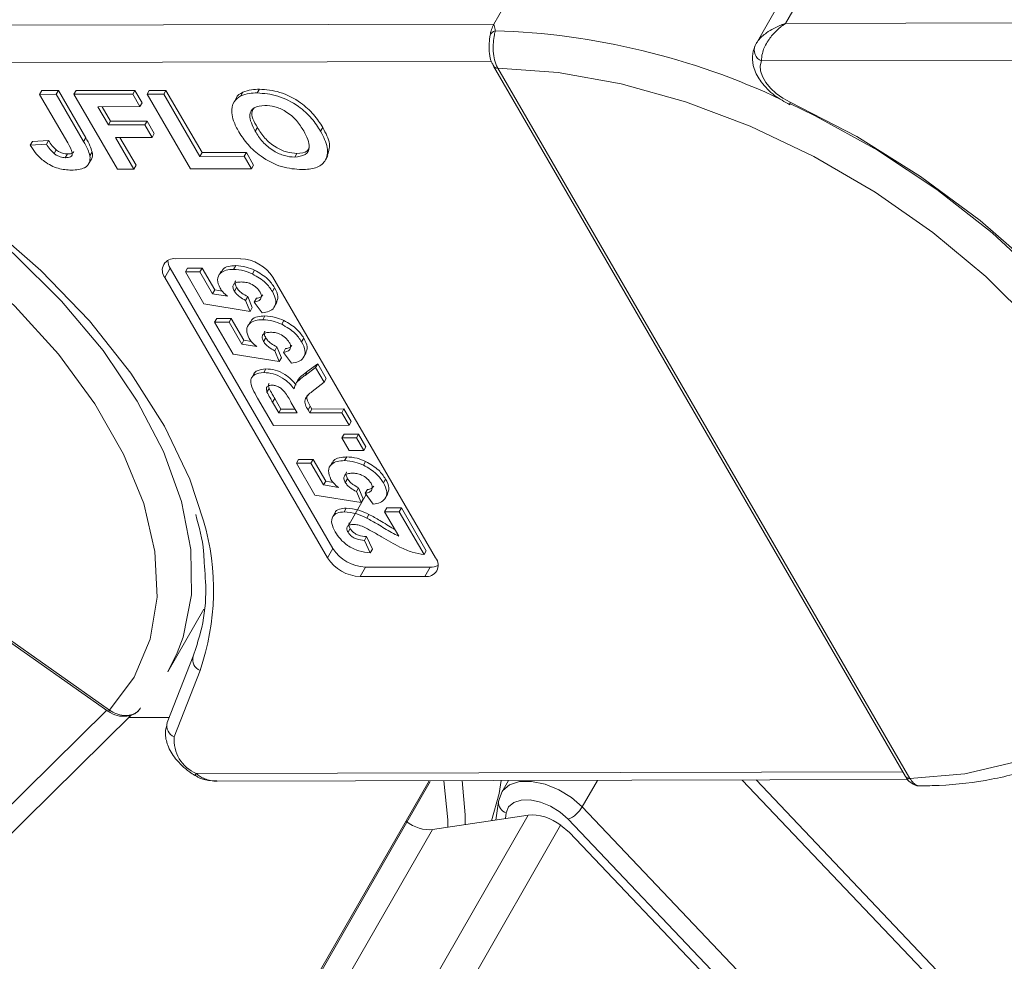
# Model space of a CAD drawing. Header units: millimetres. Extents: x 2623 to 3546, y -313 to 339.
# Tile 37 of 49: x 3160 to 3190, y 229 to 258. Entities that reach past the tile are written whole.
import ezdxf

# ---------------------------------------------------------------- set-up
doc = ezdxf.new("R2010")
doc.units = ezdxf.units.MM

msp = doc.modelspace()

# ---------------------------------------------------------------- linework, layer by layer
at = {"color": 7, "linetype": 'Continuous', "lineweight": 15}
for p, q in [((3174.745, 257.403), (3175.721, 259.102)), ((3183.563, 257.423), (3184.539, 259.122)), ((3183.807, 258.789), (3182.672, 256.812)), ((3204.791, 257.47), (3183.563, 257.423)), ((3174.745, 257.403), (3153.517, 257.356)), ((3152.789, 256.223), (3174.674, 256.271)), ((3182.835, 256.29), (3204.72, 256.338)), ((3174.735, 256.13), (3187.191, 234.663)), ((3174.863, 256.072), (3174.862, 256.075)), ((3187.319, 234.606), (3174.863, 256.072)), ((3161.014, 255.279), (3161.079, 255.393)), ((3161.079, 255.393), (3161.581, 255.394)), ((3161.516, 255.281), (3161.581, 255.394)), ((3161.581, 255.394), (3162.408, 253.969)), ((3162.052, 255.282), (3162.117, 255.395)), ((3162.117, 255.395), (3163.892, 255.399)), ((3163.827, 255.286), (3163.892, 255.399)), ((3163.892, 255.399), (3164.111, 255.022)), ((3164.263, 255.287), (3164.328, 255.4)), ((3164.328, 255.4), (3164.83, 255.401)), ((3164.765, 255.288), (3164.83, 255.401)), ((3164.83, 255.401), (3165.923, 253.518)), ((3167.592, 255.323), (3167.657, 255.436)), ((3161.014, 255.279), (3161.516, 255.281)), ((3161.862, 253.817), (3161.014, 255.279)), ((3161.516, 255.281), (3162.343, 253.856)), ((3162.052, 255.282), (3163.827, 255.286)), ((3163.363, 253.022), (3162.052, 255.282)), ((3163.827, 255.286), (3164.046, 254.909)), ((3164.263, 255.287), (3164.765, 255.288)), ((3165.574, 253.027), (3164.263, 255.287)), ((3164.765, 255.288), (3165.858, 253.404)), ((3166.963, 255.177), (3166.882, 255.036)), ((3167.093, 255.233), (3167.158, 255.346)), ((3164.046, 254.909), (3162.773, 254.906)), ((3162.773, 254.906), (3163.092, 254.356)), ((3162.904, 254.907), (3163.157, 254.469)), ((3164.046, 254.909), (3164.111, 255.022)), ((3163.092, 254.356), (3163.157, 254.469)), ((3163.092, 254.356), (3164.198, 254.358)), ((3163.157, 254.469), (3164.263, 254.471)), ((3164.198, 254.358), (3164.263, 254.471)), ((3164.198, 254.358), (3164.416, 253.981)), ((3164.263, 254.471), (3164.481, 254.095)), ((3167.53, 254.164), (3167.595, 254.277)), ((3169.509, 254.164), (3169.574, 254.277)), ((3138.437, 253.992), (3163.08, 236.636)), ((3163.127, 236.667), (3138.485, 254.023)), ((3162.343, 253.856), (3162.408, 253.969)), ((3164.416, 253.981), (3163.311, 253.979)), ((3163.311, 253.979), (3163.866, 253.023)), ((3163.442, 253.979), (3163.931, 253.136)), ((3164.416, 253.981), (3164.481, 254.095)), ((3160.732, 253.741), (3160.797, 253.855)), ((3160.732, 253.741), (3161.218, 253.771)), ((3160.797, 253.855), (3161.283, 253.885)), ((3161.218, 253.771), (3161.283, 253.885)), ((3161.449, 253.49), (3161.514, 253.604)), ((3161.79, 253.366), (3161.855, 253.48)), ((3162.496, 253.176), (3162.578, 253.317)), ((3162.535, 253.426), (3162.6, 253.539)), ((3165.858, 253.404), (3165.923, 253.518)), ((3165.858, 253.404), (3167.198, 253.407)), ((3165.923, 253.518), (3167.263, 253.521)), ((3167.198, 253.407), (3167.263, 253.521)), ((3167.198, 253.407), (3167.416, 253.031)), ((3167.263, 253.521), (3167.481, 253.144)), ((3168.725, 253.382), (3168.79, 253.495)), ((3169.646, 253.279), (3169.727, 253.42)), ((3163.866, 253.023), (3163.363, 253.022)), ((3163.866, 253.023), (3163.931, 253.136)), ((3167.416, 253.031), (3165.574, 253.027)), ((3167.416, 253.031), (3167.481, 253.144)), ((3164.964, 250.027), (3164.801, 249.744)), ((3169.881, 241.552), (3164.964, 250.027)), ((3165.126, 250.31), (3167.086, 250.314)), ((3165.42, 249.911), (3165.485, 250.024)), ((3165.485, 250.024), (3165.925, 250.025)), ((3165.859, 249.912), (3165.925, 250.025)), ((3165.925, 250.025), (3166.307, 249.367)), ((3166.879, 249.991), (3166.944, 250.104)), ((3169.719, 241.269), (3164.801, 249.744)), ((3165.42, 249.911), (3165.859, 249.912)), ((3165.979, 248.948), (3165.42, 249.911)), ((3165.859, 249.912), (3166.241, 249.254)), ((3166.503, 249.935), (3166.421, 249.794)), ((3167.449, 249.851), (3167.514, 249.965)), ((3168.067, 249.751), (3172.984, 241.276)), ((3166.901, 249.331), (3166.966, 249.444)), ((3168.051, 249.321), (3168.116, 249.434)), ((3166.241, 249.254), (3166.307, 249.367)), ((3166.241, 249.254), (3166.695, 249.177)), ((3166.307, 249.367), (3166.536, 249.328)), ((3167.238, 249.054), (3167.303, 249.168)), ((3167.303, 249.168), (3167.441, 248.836)), ((3167.376, 248.722), (3165.979, 248.948)), ((3167.238, 249.054), (3167.376, 248.722)), ((3167.376, 248.722), (3167.441, 248.836)), ((3167.503, 249.002), (3167.568, 249.115)), ((3167.744, 248.672), (3167.503, 249.002)), ((3168.107, 248.849), (3168.188, 248.99)), ((3167.761, 248.469), (3167.826, 248.583)), ((3166.302, 248.39), (3166.368, 248.503)), ((3166.302, 248.39), (3166.742, 248.391)), ((3166.861, 247.427), (3166.302, 248.39)), ((3166.368, 248.503), (3166.807, 248.504)), ((3166.742, 248.391), (3166.807, 248.504)), ((3166.742, 248.391), (3167.124, 247.733)), ((3166.807, 248.504), (3167.189, 247.846)), ((3167.385, 248.414), (3167.304, 248.273)), ((3168.332, 248.33), (3168.397, 248.443)), ((3167.124, 247.733), (3167.189, 247.846)), ((3167.124, 247.733), (3167.577, 247.656)), ((3167.189, 247.846), (3167.419, 247.807)), ((3167.784, 247.81), (3167.849, 247.923)), ((3168.12, 247.533), (3168.185, 247.647)), ((3168.185, 247.647), (3168.324, 247.314)), ((3168.934, 247.8), (3168.999, 247.913)), ((3168.259, 247.201), (3166.861, 247.427)), ((3168.12, 247.533), (3168.259, 247.201)), ((3168.385, 247.481), (3168.451, 247.594)), ((3168.626, 247.151), (3168.385, 247.481)), ((3168.99, 247.328), (3169.071, 247.469)), ((3168.259, 247.201), (3168.324, 247.314)), ((3169.105, 246.899), (3169.419, 247.139)), ((3169.354, 247.026), (3169.419, 247.139)), ((3169.419, 247.139), (3169.677, 246.695)), ((3167.497, 246.844), (3167.415, 246.703)), ((3167.789, 246.87), (3167.854, 246.983)), ((3169.04, 246.785), (3169.354, 247.026)), ((3169.04, 246.785), (3169.105, 246.899)), ((3169.354, 247.026), (3169.612, 246.581)), ((3168.832, 246.661), (3168.75, 246.52)), ((3169.612, 246.581), (3169.256, 246.299)), ((3169.612, 246.581), (3169.677, 246.695)), ((3167.887, 246.278), (3167.952, 246.391)), ((3168.083, 245.271), (3167.601, 246.101)), ((3168.055, 245.976), (3168.12, 246.089)), ((3168.055, 245.976), (3168.243, 245.653)), ((3168.12, 246.089), (3168.308, 245.766)), ((3168.8, 245.654), (3168.622, 245.96)), ((3169.131, 245.74), (3169.197, 245.853)), ((3169.197, 245.853), (3169.246, 245.768)), ((3168.243, 245.653), (3168.308, 245.766)), ((3168.243, 245.653), (3168.8, 245.654)), ((3168.308, 245.766), (3168.734, 245.767)), ((3169.131, 245.74), (3169.181, 245.655)), ((3169.181, 245.655), (3169.246, 245.768)), ((3169.181, 245.655), (3170.148, 245.657)), ((3169.246, 245.768), (3170.213, 245.77)), ((3170.148, 245.657), (3170.213, 245.77)), ((3170.148, 245.657), (3170.369, 245.277)), ((3170.213, 245.77), (3170.434, 245.39)), ((3170.369, 245.277), (3168.083, 245.271)), ((3170.369, 245.277), (3170.434, 245.39)), ((3170.15, 244.895), (3170.215, 245.009)), ((3170.215, 245.009), (3170.654, 245.01)), ((3170.589, 244.896), (3170.654, 245.01)), ((3170.654, 245.01), (3170.875, 244.629)), ((3170.15, 244.895), (3170.589, 244.896)), ((3170.37, 244.515), (3170.15, 244.895)), ((3170.589, 244.896), (3170.81, 244.516)), ((3170.81, 244.516), (3170.37, 244.515)), ((3170.81, 244.516), (3170.875, 244.629)), ((3168.774, 244.131), (3168.839, 244.244)), ((3168.774, 244.131), (3169.214, 244.132)), ((3169.333, 243.167), (3168.774, 244.131)), ((3168.839, 244.244), (3169.279, 244.245)), ((3169.214, 244.132), (3169.279, 244.245)), ((3169.214, 244.132), (3169.596, 243.473)), ((3169.279, 244.245), (3169.661, 243.587)), ((3169.857, 244.155), (3169.776, 244.013)), ((3170.233, 244.21), (3170.298, 244.323)), ((3170.803, 244.071), (3170.868, 244.184)), ((3169.596, 243.473), (3169.661, 243.587)), ((3169.596, 243.473), (3170.049, 243.397)), ((3169.661, 243.587), (3169.89, 243.548)), ((3170.255, 243.55), (3170.32, 243.664)), ((3171.405, 243.541), (3171.47, 243.654)), ((3170.885, 243.183), (3170.338, 242.232)), ((3170.592, 243.274), (3170.657, 243.387)), ((3170.592, 243.274), (3170.73, 242.942)), ((3170.657, 243.387), (3170.795, 243.055)), ((3170.857, 243.221), (3170.922, 243.335)), ((3171.098, 242.892), (3170.857, 243.221)), ((3171.461, 243.068), (3171.542, 243.21)), ((3170.73, 242.942), (3169.333, 243.167)), ((3170.73, 242.942), (3170.795, 243.055)), ((3169.95, 242.639), (3169.869, 242.497)), ((3170.22, 242.662), (3170.285, 242.775)), ((3170.904, 242.471), (3170.969, 242.584)), ((3171.444, 242.664), (3171.509, 242.778)), ((3171.444, 242.664), (3171.884, 242.665)), ((3171.871, 241.929), (3171.444, 242.664)), ((3171.509, 242.778), (3171.949, 242.778)), ((3171.884, 242.665), (3171.949, 242.778)), ((3171.884, 242.665), (3172.634, 241.372)), ((3171.949, 242.778), (3172.699, 241.485)), ((3170.336, 242.046), (3170.401, 242.159)), ((3170.831, 241.8), (3170.896, 241.913)), ((3170.831, 241.8), (3171.008, 241.419)), ((3170.896, 241.913), (3171.073, 241.533)), ((3169.881, 241.552), (3169.719, 241.269)), ((3171.008, 241.419), (3171.073, 241.533)), ((3172.634, 241.372), (3172.699, 241.485)), ((3170.862, 240.988), (3170.7, 240.705)), ((3172.822, 240.993), (3170.862, 240.988)), ((3172.822, 240.993), (3172.659, 240.709)), ((3172.659, 240.709), (3170.7, 240.705)), ((3164.887, 237.824), (3165.977, 239.722)), ((3165.653, 238.295), (3164.874, 236.292)), ((3164.887, 237.824), (3165.172, 238.397)), ((3165.084, 235.864), (3165.863, 237.866)), ((3163.041, 236.664), (3152.061, 225.824)), ((3163.087, 236.648), (3163.09, 236.646)), ((3163.131, 236.665), (3163.127, 236.667)), ((3153.262, 226.13), (3163.795, 236.53)), ((3164.935, 236.449), (3163.711, 236.446)), ((3187.111, 234.801), (3165.748, 234.754)), ((3166.384, 234.521), (3187.267, 234.567)), ((3177.88, 234.546), (3177.417, 233.741)), ((3188.124, 228.381), (3182.256, 234.556)), ((3188.552, 228.369), (3182.671, 234.557)), ((3187.321, 234.603), (3187.319, 234.606)), ((3156.991, 207.044), (3172.786, 234.535)), ((3157.004, 206.98), (3172.819, 234.507)), ((3175.185, 234.54), (3174.985, 234.191)), ((3174.917, 233.995), (3174.993, 234.205)), ((3174.885, 233.904), (3174.802, 233.345)), ((3177.417, 233.741), (3193.3, 217.027)), ((3159.793, 205.662), (3175.782, 233.492)), ((3172.887, 233.058), (3175.782, 233.492)), ((3175.118, 233.562), (3175.092, 233.388)), ((3192.876, 216.657), (3176.993, 233.371)), ((3172.887, 233.058), (3157.184, 205.726)), ((3176.764, 233.187), (3160.683, 205.197)), ((3177.028, 232.973), (3176.764, 233.187)), ((3177.028, 232.973), (3185.205, 224.368))]:
    msp.add_line(p, q, dxfattribs=at)
at = {"color": 7, "linetype": 'Continuous', "lineweight": 15, "flags": 128}
for points in [[(3165.172, 238.397), (3165.35, 238.878), (3165.603, 240.15), (3165.589, 241.524), (3165.307, 242.978), (3164.763, 244.482), (3163.966, 246.011), (3162.932, 247.536), (3161.679, 249.029), (3160.23, 250.463), (3158.613, 251.811), (3156.855, 253.049), (3154.991, 254.153), (3153.053, 255.104), (3151.079, 255.885), (3149.103, 256.48), (3147.161, 256.879), (3145.291, 257.074), (3143.526, 257.063), (3141.898, 256.845), (3140.437, 256.424), (3139.171, 255.808), (3138.121, 255.008)], [(3174.616, 256.952), (3174.616, 256.961), (3174.63, 257.066)], [(3183.699, 255.047), (3183.481, 255.166), (3183.281, 255.308), (3183.107, 255.469), (3182.967, 255.64), (3182.866, 255.816), (3182.809, 255.987), (3182.799, 256.147), (3182.835, 256.29)], [(3174.863, 256.072), (3176.684, 255.941), (3178.589, 255.6), (3180.538, 255.054), (3182.494, 254.316), (3184.417, 253.399), (3186.27, 252.321), (3188.015, 251.105), (3189.618, 249.774), (3191.047, 248.355), (3192.273, 246.875), (3193.273, 245.366), (3194.026, 243.856), (3194.517, 242.375), (3194.736, 240.953), (3194.68, 239.618), (3194.349, 238.397), (3193.75, 237.315), (3192.894, 236.391), (3191.8, 235.646), (3190.488, 235.093), (3188.984, 234.744), (3187.319, 234.606)], [(3138.485, 254.023), (3139.538, 254.801), (3140.813, 255.389), (3142.284, 255.776), (3143.922, 255.952), (3145.695, 255.915), (3147.567, 255.666), (3149.502, 255.209), (3151.459, 254.554), (3153.402, 253.714), (3155.29, 252.704), (3157.087, 251.546), (3158.757, 250.263), (3160.266, 248.879), (3161.585, 247.423), (3162.687, 245.923), (3163.551, 244.409), (3164.159, 242.912), (3164.499, 241.46), (3164.564, 240.084), (3164.354, 238.81), (3163.872, 237.663), (3163.127, 236.667)], [(3165.972, 242.388), (3165.552, 243.653), (3164.788, 245.253), (3163.77, 246.857), (3162.517, 248.435), (3161.052, 249.96), (3159.401, 251.402), (3157.595, 252.735), (3155.667, 253.935), (3153.653, 254.98)], [(3183.691, 254.968), (3183.69, 254.969), (3183.686, 254.982), (3183.689, 255.008), (3183.699, 255.047)], [(3195.097, 237.997), (3195.234, 238.26), (3195.652, 239.454), (3195.804, 240.768), (3195.688, 242.175), (3195.307, 243.651), (3194.666, 245.168), (3193.777, 246.699), (3192.658, 248.215), (3191.328, 249.689), (3189.813, 251.093), (3188.139, 252.402), (3186.337, 253.592), (3184.441, 254.641), (3183.689, 255.005)], [(3196.019, 242.455), (3195.598, 243.719), (3194.834, 245.319), (3193.816, 246.923), (3192.563, 248.502), (3191.098, 250.026), (3189.447, 251.468), (3187.641, 252.801), (3185.713, 254.002), (3183.699, 255.047)], [(3163.079, 236.637), (3163.081, 236.636), (3163.091, 236.638), (3163.107, 236.648), (3163.127, 236.667)], [(3163.083, 236.635), (3163.084, 236.634), (3163.094, 236.635), (3163.11, 236.646), (3163.131, 236.665)], [(3173.35, 233.127), (3173.35, 233.348), (3173.235, 234.536)], [(3173.791, 234.537), (3173.878, 233.507), (3173.877, 233.206)], [(3174.966, 234.54), (3174.903, 234.151), (3174.678, 233.326)], [(3174.993, 234.205), (3175.016, 234.239), (3175.222, 234.415), (3175.521, 234.51), (3175.887, 234.515), (3176.292, 234.431), (3176.704, 234.264), (3177.089, 234.028), (3177.417, 233.741)], [(3174.917, 233.995), (3174.893, 233.937), (3174.885, 233.904)], [(3176.993, 233.371), (3176.747, 233.586), (3176.458, 233.764), (3176.15, 233.889), (3175.846, 233.952), (3175.571, 233.948), (3175.347, 233.877), (3175.192, 233.745), (3175.118, 233.562)]]:
    msp.add_lwpolyline(points, dxfattribs=at)
at = {"color": 7, "linetype": 'Continuous', "lineweight": 15}
for centre, radius, start, end in [((3175.645, 256.907), 1.027, 151.137, 171.0902), ((3174.861, 256.962), 0.254, 107.4596, 155.8003), ((3174.087, 235.302), 21.914, 64.725, 88.1749), ((3182.97, 256.618), 0.355, 156.3248, 247.6176), ((3174.846, 256.21), 0.136, 212.7295, 276.7279), ((3174.849, 256.212), 0.141, 215.8191, 275.7496), ((3165.071, 249.965), 0.349, 80.921, 219.3383), ((3165.395, 250.299), 0.51, 184.4162, 212.2288), ((3167.033, 249.086), 1.229, 32.7297, 87.5188), ((3158.809, 240.299), 7.462, 340.9768, 16.261), ((3170.915, 242.217), 1.229, 212.7297, 267.5188), ((3170.753, 241.933), 1.229, 212.7297, 267.5188), ((3172.714, 241.054), 0.349, 260.921, 39.3383), ((3172.839, 241.502), 0.51, 268.0228, 295.8286), ((3165.994, 238.196), 0.355, 163.8772, 248.3947), ((3165.215, 236.193), 0.355, 163.8772, 248.3947), ((3166.171, 235.76), 1.091, 174.5664, 247.2376), ((3165.615, 234.817), 0.147, 305.5712, 334.7652), ((3187.305, 234.746), 0.141, 215.8191, 275.7496), ((3187.305, 234.739), 0.137, 213.8474, 276.4731), ((3175.225, 233.885), 0.34, 176.6655, 251.7672), ((3176.645, 234.197), 0.897, 292.8171, 329.3878)]:
    msp.add_arc(centre, radius, start, end, dxfattribs=at)
for centre, major_axis, start_param, end_param in [((3176.242, 233.014), (-0.75, 0.297), 4.161486, 5.557749), ((3172.52, 233.44), (-0.6, 0.237), 1.019893, 2.416156)]:
    msp.add_ellipse(centre, major_axis=major_axis, ratio=0.514486, start_param=start_param, end_param=end_param, dxfattribs=at)
for points, knots in [([(3174.862, 256.075), (3174.858, 256.082), (3174.818, 256.153), (3174.759, 256.316), (3174.72, 256.581), (3174.725, 256.849), (3174.759, 257.064), (3174.778, 257.165), (3174.785, 257.204)], [0, 0, 0, 0, 0.0234843, 0.2373073, 0.4510924, 0.6637685, 0.8705553, 1, 1, 1, 1]), ([(3174.785, 257.204), (3174.784, 257.217), (3174.779, 257.285), (3174.76, 257.35), (3174.745, 257.402), (3174.745, 257.403)], [0, 0, 0, 0, 0.17537, 0.987913, 1, 1, 1, 1]), ([(3183.563, 257.423), (3183.561, 257.422), (3183.552, 257.419), (3183.522, 257.41), (3183.487, 257.397), (3183.287, 257.325), (3183.006, 257.175), (3182.745, 256.938), (3182.673, 256.81), (3182.645, 256.761)], [0, 0, 0, 0, 0.005088, 0.020369, 0.070807, 0.089086, 0.500311, 0.809226, 1, 1, 1, 1]), ([(3183.563, 257.423), (3183.561, 257.421), (3183.559, 257.42), (3183.553, 257.416), (3183.545, 257.411), (3183.53, 257.401), (3183.507, 257.385), (3183.48, 257.367), (3183.436, 257.334), (3183.36, 257.274), (3183.209, 257.135), (3183.087, 256.984), (3182.948, 256.763), (3182.846, 256.536), (3182.838, 256.364), (3182.835, 256.29)], [0, 0, 0, 0, 0.004076, 0.005312, 0.013833, 0.023499, 0.039938, 0.067959, 0.085914, 0.147188, 0.256834, 0.484715, 0.526697, 0.795371, 1, 1, 1, 1]), ([(3174.615, 256.952), (3174.615, 256.948), (3174.614, 256.926), (3174.607, 256.855), (3174.599, 256.713), (3174.61, 256.492), (3174.65, 256.279), (3174.72, 256.174), (3174.742, 256.142)], [0, 0, 0, 0, 0.017409, 0.103192, 0.271379, 0.521588, 0.852927, 1, 1, 1, 1]), ([(3182.633, 256.738), (3182.601, 256.636), (3182.531, 256.416), (3182.6, 256.035), (3182.818, 255.63), (3183.198, 255.24), (3183.533, 255.055), (3183.691, 254.968)], [0, 0, 0, 0, 0.1562633, 0.3361123, 0.5446425, 0.784435, 1, 1, 1, 1]), ([(3167.158, 255.346), (3167.241, 255.376), (3167.389, 255.429), (3167.575, 255.434), (3167.657, 255.436)], [0, 0, 0, 0, 0.559564, 1, 1, 1, 1]), ([(3167.657, 255.436), (3167.861, 255.421), (3168.268, 255.39), (3168.886, 255.071), (3169.321, 254.672), (3169.49, 254.409), (3169.574, 254.277)], [0, 0, 0, 0, 0.2798307, 0.5586691, 0.7790056, 1, 1, 1, 1]), ([(3166.82, 254.723), (3166.827, 254.843), (3166.841, 255.058), (3167.016, 255.18), (3167.093, 255.233)], [0, 0, 0, 0, 0.559956, 1, 1, 1, 1]), ([(3166.957, 255.162), (3166.957, 255.164), (3166.976, 255.253), (3167.068, 255.3), (3167.158, 255.346)], [0, 0, 0, 0, 0.020404, 1, 1, 1, 1]), ([(3167.093, 255.233), (3167.176, 255.263), (3167.324, 255.316), (3167.51, 255.321), (3167.592, 255.323)], [0, 0, 0, 0, 0.559564, 1, 1, 1, 1]), ([(3167.592, 255.323), (3167.796, 255.307), (3168.203, 255.276), (3168.821, 254.958), (3169.256, 254.558), (3169.425, 254.295), (3169.509, 254.164)], [0, 0, 0, 0, 0.279831, 0.558669, 0.779006, 1, 1, 1, 1]), ([(3167.817, 254.946), (3167.7, 254.934), (3167.466, 254.908), (3167.304, 254.614), (3167.445, 254.335), (3167.53, 254.164)], [0, 0, 0, 0, 0.280278, 0.559877, 1, 1, 1, 1]), ([(3167.498, 254.872), (3167.472, 254.838), (3167.362, 254.692), (3167.494, 254.457), (3167.595, 254.277)], [0, 0, 0, 0, 0.234942, 1, 1, 1, 1]), ([(3169, 254.173), (3168.933, 254.28), (3168.8, 254.492), (3168.483, 254.766), (3168.119, 254.926), (3167.918, 254.94), (3167.817, 254.946)], [0, 0, 0, 0, 0.281087, 0.560013, 0.779691, 1, 1, 1, 1]), ([(3167.037, 254.148), (3166.976, 254.258), (3166.868, 254.455), (3166.835, 254.641), (3166.82, 254.723)], [0, 0, 0, 0, 0.560171, 1, 1, 1, 1]), ([(3167.595, 254.277), (3167.663, 254.17), (3167.799, 253.957), (3168.121, 253.685), (3168.484, 253.52), (3168.688, 253.503), (3168.79, 253.495)], [0, 0, 0, 0, 0.281021, 0.560116, 0.779939, 1, 1, 1, 1]), ([(3169.574, 254.277), (3169.664, 254.107), (3169.834, 253.783), (3169.747, 253.531), (3169.705, 253.412)], [0, 0, 0, 0, 0.5263766, 1, 1, 1, 1]), ([(3162.408, 253.969), (3162.454, 253.888), (3162.538, 253.743), (3162.581, 253.601), (3162.6, 253.539)], [0, 0, 0, 0, 0.560294, 1, 1, 1, 1]), ([(3168.944, 253.005), (3168.742, 253.02), (3168.339, 253.049), (3167.725, 253.361), (3167.289, 253.756), (3167.121, 254.017), (3167.037, 254.148)], [0, 0, 0, 0, 0.279942, 0.558704, 0.779045, 1, 1, 1, 1]), ([(3167.53, 254.164), (3167.598, 254.057), (3167.734, 253.844), (3168.056, 253.572), (3168.419, 253.406), (3168.623, 253.39), (3168.725, 253.382)], [0, 0, 0, 0, 0.281021, 0.560116, 0.779939, 1, 1, 1, 1]), ([(3168.725, 253.382), (3168.841, 253.396), (3169.073, 253.424), (3169.225, 253.724), (3169.086, 254.003), (3169, 254.173)], [0, 0, 0, 0, 0.279991, 0.559768, 1, 1, 1, 1]), ([(3169.509, 254.164), (3169.593, 253.997), (3169.761, 253.663), (3169.692, 253.257), (3169.382, 253.035), (3169.09, 253.015), (3168.944, 253.005)], [0, 0, 0, 0, 0.280551, 0.559488, 0.779434, 1, 1, 1, 1]), ([(3161.976, 252.99), (3161.844, 252.998), (3161.581, 253.013), (3161.172, 253.217), (3160.897, 253.484), (3160.787, 253.655), (3160.732, 253.741)], [0, 0, 0, 0, 0.280246, 0.558416, 0.778827, 1, 1, 1, 1]), ([(3161.218, 253.771), (3161.252, 253.717), (3161.314, 253.62), (3161.408, 253.53), (3161.449, 253.49)], [0, 0, 0, 0, 0.561018, 1, 1, 1, 1]), ([(3161.283, 253.885), (3161.317, 253.83), (3161.379, 253.733), (3161.473, 253.643), (3161.514, 253.604)], [0, 0, 0, 0, 0.561018, 1, 1, 1, 1]), ([(3161.514, 253.604), (3161.544, 253.583), (3161.603, 253.541), (3161.725, 253.489), (3161.806, 253.483), (3161.855, 253.48)], [0, 0, 0, 0, 0.280672, 0.560844, 1, 1, 1, 1]), ([(3161.79, 253.366), (3161.849, 253.37), (3161.937, 253.376), (3162.001, 253.438), (3162.002, 253.58), (3161.924, 253.711), (3161.862, 253.817)], [0, 0, 0, 0, 0.249396, 0.374426, 0.499454, 1, 1, 1, 1]), ([(3162.343, 253.856), (3162.389, 253.775), (3162.473, 253.629), (3162.516, 253.488), (3162.535, 253.426)], [0, 0, 0, 0, 0.5602943, 1, 1, 1, 1]), ([(3168.79, 253.495), (3168.914, 253.504), (3169.101, 253.518), (3169.149, 253.644), (3169.165, 253.685)], [0, 0, 0, 0, 0.666955, 1, 1, 1, 1]), ([(3161.449, 253.49), (3161.479, 253.469), (3161.538, 253.428), (3161.66, 253.376), (3161.741, 253.37), (3161.79, 253.366)], [0, 0, 0, 0, 0.2806722, 0.5608436, 1, 1, 1, 1]), ([(3161.855, 253.48), (3161.916, 253.482), (3162.003, 253.486), (3162.041, 253.535), (3162.052, 253.55)], [0, 0, 0, 0, 0.695851, 1, 1, 1, 1]), ([(3162.535, 253.426), (3162.538, 253.351), (3162.543, 253.2), (3162.36, 253.018), (3162.122, 253), (3161.976, 252.99)], [0, 0, 0, 0, 0.280122, 0.560355, 1, 1, 1, 1]), ([(3162.6, 253.539), (3162.612, 253.458), (3162.626, 253.367), (3162.57, 253.313), (3162.563, 253.307)], [0, 0, 0, 0, 0.890152, 1, 1, 1, 1]), ([(3166.512, 249.912), (3166.522, 249.939), (3166.551, 250.021), (3166.711, 250.088), (3166.866, 250.099), (3166.944, 250.104)], [0, 0, 0, 0, 0.1991688, 0.599156, 1, 1, 1, 1]), ([(3166.944, 250.104), (3167.047, 250.097), (3167.231, 250.084), (3167.428, 250.001), (3167.514, 249.965)], [0, 0, 0, 0, 0.559534, 1, 1, 1, 1]), ([(3166.467, 249.421), (3166.43, 249.51), (3166.354, 249.69), (3166.456, 249.878), (3166.642, 249.977), (3166.8, 249.986), (3166.879, 249.991)], [0, 0, 0, 0, 0.2790069, 0.5586194, 0.7790735, 1, 1, 1, 1]), ([(3166.879, 249.991), (3166.982, 249.983), (3167.166, 249.971), (3167.363, 249.888), (3167.449, 249.851)], [0, 0, 0, 0, 0.559534, 1, 1, 1, 1]), ([(3167.449, 249.851), (3167.593, 249.769), (3167.851, 249.62), (3167.99, 249.413), (3168.051, 249.321)], [0, 0, 0, 0, 0.558353, 1, 1, 1, 1]), ([(3167.514, 249.965), (3167.658, 249.882), (3167.916, 249.734), (3168.055, 249.526), (3168.116, 249.434)], [0, 0, 0, 0, 0.558353, 1, 1, 1, 1]), ([(3167.109, 249.61), (3167.058, 249.608), (3166.957, 249.603), (3166.864, 249.538), (3166.849, 249.437), (3166.884, 249.366), (3166.901, 249.331)], [0, 0, 0, 0, 0.2808976, 0.5594604, 0.779497, 1, 1, 1, 1]), ([(3166.943, 249.642), (3166.941, 249.641), (3166.914, 249.622), (3166.918, 249.548), (3166.95, 249.479), (3166.966, 249.444)], [0, 0, 0, 0, 0.039008, 0.518996, 1, 1, 1, 1]), ([(3166.966, 249.444), (3166.987, 249.414), (3167.029, 249.353), (3167.145, 249.253), (3167.243, 249.2), (3167.303, 249.168)], [0, 0, 0, 0, 0.279963, 0.560065, 1, 1, 1, 1]), ([(3167.679, 249.304), (3167.645, 249.353), (3167.576, 249.449), (3167.407, 249.558), (3167.244, 249.605), (3167.154, 249.608), (3167.109, 249.61)], [0, 0, 0, 0, 0.279573, 0.558664, 0.778923, 1, 1, 1, 1]), ([(3168.116, 249.434), (3168.163, 249.342), (3168.25, 249.17), (3168.195, 249.04), (3168.17, 248.981)], [0, 0, 0, 0, 0.5395514, 1, 1, 1, 1]), ([(3166.695, 249.177), (3166.643, 249.22), (3166.551, 249.296), (3166.493, 249.383), (3166.467, 249.421)], [0, 0, 0, 0, 0.559888, 1, 1, 1, 1]), ([(3166.901, 249.331), (3166.922, 249.3), (3166.964, 249.239), (3167.08, 249.14), (3167.178, 249.087), (3167.238, 249.054)], [0, 0, 0, 0, 0.279963, 0.560065, 1, 1, 1, 1]), ([(3167.503, 249.002), (3167.548, 249.01), (3167.639, 249.027), (3167.709, 249.104), (3167.727, 249.201), (3167.695, 249.27), (3167.679, 249.304)], [0, 0, 0, 0, 0.2802995, 0.5599611, 0.7800424, 1, 1, 1, 1]), ([(3167.568, 249.115), (3167.614, 249.123), (3167.701, 249.137), (3167.74, 249.192), (3167.758, 249.218)], [0, 0, 0, 0, 0.539318, 1, 1, 1, 1]), ([(3168.051, 249.321), (3168.095, 249.23), (3168.183, 249.048), (3168.125, 248.836), (3167.964, 248.712), (3167.817, 248.686), (3167.744, 248.672)], [0, 0, 0, 0, 0.279948, 0.559031, 0.779331, 1, 1, 1, 1]), ([(3167.395, 248.39), (3167.405, 248.418), (3167.434, 248.5), (3167.594, 248.567), (3167.749, 248.577), (3167.826, 248.583)], [0, 0, 0, 0, 0.1991688, 0.599156, 1, 1, 1, 1]), ([(3167.826, 248.583), (3167.93, 248.576), (3168.114, 248.563), (3168.31, 248.48), (3168.397, 248.443)], [0, 0, 0, 0, 0.559534, 1, 1, 1, 1]), ([(3167.35, 247.9), (3167.312, 247.989), (3167.236, 248.169), (3167.339, 248.356), (3167.525, 248.456), (3167.682, 248.465), (3167.761, 248.469)], [0, 0, 0, 0, 0.279007, 0.558619, 0.779074, 1, 1, 1, 1]), ([(3167.761, 248.469), (3167.865, 248.462), (3168.049, 248.45), (3168.245, 248.367), (3168.332, 248.33)], [0, 0, 0, 0, 0.5595341, 1, 1, 1, 1]), ([(3168.332, 248.33), (3168.476, 248.247), (3168.734, 248.099), (3168.873, 247.892), (3168.934, 247.8)], [0, 0, 0, 0, 0.558353, 1, 1, 1, 1]), ([(3168.397, 248.443), (3168.541, 248.361), (3168.799, 248.213), (3168.938, 248.005), (3168.999, 247.913)], [0, 0, 0, 0, 0.558353, 1, 1, 1, 1]), ([(3167.992, 248.089), (3167.941, 248.087), (3167.84, 248.082), (3167.747, 248.017), (3167.732, 247.916), (3167.766, 247.845), (3167.784, 247.81)], [0, 0, 0, 0, 0.280898, 0.55946, 0.779497, 1, 1, 1, 1]), ([(3167.826, 248.121), (3167.824, 248.119), (3167.797, 248.1), (3167.801, 248.026), (3167.833, 247.958), (3167.849, 247.923)], [0, 0, 0, 0, 0.039008, 0.518996, 1, 1, 1, 1]), ([(3168.562, 247.783), (3168.528, 247.832), (3168.459, 247.928), (3168.289, 248.036), (3168.127, 248.084), (3168.037, 248.087), (3167.992, 248.089)], [0, 0, 0, 0, 0.2795727, 0.5586639, 0.7789233, 1, 1, 1, 1]), ([(3167.577, 247.656), (3167.526, 247.699), (3167.433, 247.775), (3167.375, 247.862), (3167.35, 247.9)], [0, 0, 0, 0, 0.559888, 1, 1, 1, 1]), ([(3167.784, 247.81), (3167.805, 247.779), (3167.846, 247.718), (3167.962, 247.619), (3168.06, 247.566), (3168.12, 247.533)], [0, 0, 0, 0, 0.279963, 0.560065, 1, 1, 1, 1]), ([(3167.849, 247.923), (3167.87, 247.893), (3167.911, 247.831), (3168.027, 247.732), (3168.125, 247.679), (3168.185, 247.647)], [0, 0, 0, 0, 0.279963, 0.560065, 1, 1, 1, 1]), ([(3168.385, 247.481), (3168.431, 247.489), (3168.521, 247.506), (3168.592, 247.583), (3168.61, 247.68), (3168.578, 247.749), (3168.562, 247.783)], [0, 0, 0, 0, 0.2803, 0.559961, 0.780042, 1, 1, 1, 1]), ([(3168.451, 247.594), (3168.497, 247.602), (3168.583, 247.616), (3168.623, 247.671), (3168.641, 247.697)], [0, 0, 0, 0, 0.539318, 1, 1, 1, 1]), ([(3168.934, 247.8), (3168.978, 247.709), (3169.066, 247.527), (3169.008, 247.315), (3168.847, 247.191), (3168.7, 247.165), (3168.626, 247.151)], [0, 0, 0, 0, 0.279948, 0.559031, 0.779331, 1, 1, 1, 1]), ([(3168.999, 247.913), (3169.046, 247.821), (3169.133, 247.649), (3169.078, 247.519), (3169.053, 247.459)], [0, 0, 0, 0, 0.539551, 1, 1, 1, 1]), ([(3167.601, 246.101), (3167.551, 246.191), (3167.45, 246.37), (3167.372, 246.599), (3167.428, 246.739), (3167.542, 246.843), (3167.691, 246.859), (3167.789, 246.87)], [0, 0, 0, 0, 0.251143, 0.500527, 0.625735, 0.75105, 1, 1, 1, 1]), ([(3167.493, 246.828), (3167.495, 246.835), (3167.509, 246.877), (3167.613, 246.953), (3167.758, 246.971), (3167.854, 246.983)], [0, 0, 0, 0, 0.060138, 0.37483, 1, 1, 1, 1]), ([(3167.789, 246.87), (3167.881, 246.864), (3168.065, 246.851), (3168.348, 246.723), (3168.563, 246.551), (3168.658, 246.434), (3168.706, 246.376)], [0, 0, 0, 0, 0.279954, 0.558933, 0.779174, 1, 1, 1, 1]), ([(3167.854, 246.983), (3167.946, 246.977), (3168.13, 246.964), (3168.413, 246.836), (3168.628, 246.665), (3168.723, 246.548), (3168.771, 246.489)], [0, 0, 0, 0, 0.279954, 0.558933, 0.779174, 1, 1, 1, 1]), ([(3168.706, 246.376), (3168.72, 246.436), (3168.744, 246.536), (3168.843, 246.637), (3168.938, 246.714), (3169.006, 246.762), (3169.04, 246.785)], [0, 0, 0, 0, 0.339579, 0.559591, 0.779787, 1, 1, 1, 1]), ([(3168.827, 246.646), (3168.828, 246.651), (3168.842, 246.693), (3168.911, 246.749), (3169.002, 246.828), (3169.071, 246.875), (3169.105, 246.899)], [0, 0, 0, 0, 0.042239, 0.361306, 0.68064, 1, 1, 1, 1]), ([(3168.03, 246.49), (3167.994, 246.487), (3167.923, 246.482), (3167.851, 246.409), (3167.874, 246.328), (3167.887, 246.278)], [0, 0, 0, 0, 0.281129, 0.561183, 1, 1, 1, 1]), ([(3167.949, 246.54), (3167.946, 246.537), (3167.911, 246.505), (3167.933, 246.445), (3167.952, 246.391)], [0, 0, 0, 0, 0.102699, 1, 1, 1, 1]), ([(3168.622, 245.96), (3168.562, 246.072), (3168.486, 246.212), (3168.341, 246.375), (3168.241, 246.443), (3168.13, 246.484), (3168.063, 246.488), (3168.03, 246.49)], [0, 0, 0, 0, 0.500962, 0.625785, 0.750436, 0.875032, 1, 1, 1, 1]), ([(3167.887, 246.278), (3167.917, 246.222), (3167.971, 246.121), (3168.03, 246.02), (3168.055, 245.976)], [0, 0, 0, 0, 0.559921, 1, 1, 1, 1]), ([(3167.952, 246.391), (3167.982, 246.335), (3168.036, 246.234), (3168.095, 246.134), (3168.12, 246.089)], [0, 0, 0, 0, 0.559921, 1, 1, 1, 1]), ([(3169.256, 246.299), (3169.158, 246.227), (3169.023, 246.128), (3169.036, 245.9), (3169.1, 245.793), (3169.131, 245.74)], [0, 0, 0, 0, 0.5610215, 0.7792953, 1, 1, 1, 1]), ([(3169.129, 246.186), (3169.119, 246.177), (3169.079, 246.136), (3169.107, 246.01), (3169.167, 245.906), (3169.197, 245.853)], [0, 0, 0, 0, 0.125145, 0.56015, 1, 1, 1, 1]), ([(3169.821, 243.64), (3169.784, 243.73), (3169.708, 243.91), (3169.81, 244.097), (3169.996, 244.197), (3170.154, 244.206), (3170.233, 244.21)], [0, 0, 0, 0, 0.2790069, 0.5586194, 0.7790735, 1, 1, 1, 1]), ([(3169.866, 244.131), (3169.876, 244.159), (3169.905, 244.241), (3170.065, 244.308), (3170.22, 244.318), (3170.298, 244.323)], [0, 0, 0, 0, 0.199169, 0.599156, 1, 1, 1, 1]), ([(3170.233, 244.21), (3170.336, 244.203), (3170.52, 244.19), (3170.717, 244.107), (3170.803, 244.071)], [0, 0, 0, 0, 0.559534, 1, 1, 1, 1]), ([(3170.298, 244.323), (3170.401, 244.316), (3170.585, 244.304), (3170.782, 244.221), (3170.868, 244.184)], [0, 0, 0, 0, 0.559534, 1, 1, 1, 1]), ([(3170.803, 244.071), (3170.947, 243.988), (3171.205, 243.84), (3171.344, 243.632), (3171.405, 243.541)], [0, 0, 0, 0, 0.558353, 1, 1, 1, 1]), ([(3170.868, 244.184), (3171.012, 244.101), (3171.271, 243.953), (3171.409, 243.746), (3171.47, 243.654)], [0, 0, 0, 0, 0.5583531, 1, 1, 1, 1]), ([(3170.463, 243.83), (3170.412, 243.827), (3170.311, 243.823), (3170.218, 243.758), (3170.203, 243.657), (3170.238, 243.586), (3170.255, 243.55)], [0, 0, 0, 0, 0.280898, 0.55946, 0.779497, 1, 1, 1, 1]), ([(3170.297, 243.862), (3170.295, 243.86), (3170.268, 243.841), (3170.272, 243.767), (3170.304, 243.698), (3170.32, 243.664)], [0, 0, 0, 0, 0.039008, 0.518996, 1, 1, 1, 1]), ([(3171.033, 243.524), (3170.999, 243.572), (3170.93, 243.669), (3170.761, 243.777), (3170.598, 243.824), (3170.508, 243.828), (3170.463, 243.83)], [0, 0, 0, 0, 0.279573, 0.558664, 0.778923, 1, 1, 1, 1]), ([(3170.049, 243.397), (3169.997, 243.439), (3169.905, 243.516), (3169.847, 243.602), (3169.821, 243.64)], [0, 0, 0, 0, 0.559888, 1, 1, 1, 1]), ([(3170.255, 243.55), (3170.276, 243.52), (3170.318, 243.459), (3170.434, 243.36), (3170.532, 243.306), (3170.592, 243.274)], [0, 0, 0, 0, 0.279963, 0.560065, 1, 1, 1, 1]), ([(3170.32, 243.664), (3170.341, 243.633), (3170.383, 243.572), (3170.499, 243.473), (3170.597, 243.42), (3170.657, 243.387)], [0, 0, 0, 0, 0.2799631, 0.5600652, 1, 1, 1, 1]), ([(3170.857, 243.221), (3170.902, 243.23), (3170.993, 243.247), (3171.063, 243.324), (3171.081, 243.42), (3171.049, 243.489), (3171.033, 243.524)], [0, 0, 0, 0, 0.2803, 0.559961, 0.780042, 1, 1, 1, 1]), ([(3171.405, 243.541), (3171.449, 243.45), (3171.537, 243.268), (3171.479, 243.056), (3171.318, 242.932), (3171.171, 242.905), (3171.098, 242.892)], [0, 0, 0, 0, 0.279948, 0.559031, 0.779331, 1, 1, 1, 1]), ([(3171.47, 243.654), (3171.517, 243.561), (3171.604, 243.389), (3171.549, 243.26), (3171.524, 243.2)], [0, 0, 0, 0, 0.539551, 1, 1, 1, 1]), ([(3170.922, 243.335), (3170.968, 243.342), (3171.055, 243.357), (3171.094, 243.412), (3171.112, 243.437)], [0, 0, 0, 0, 0.539318, 1, 1, 1, 1]), ([(3165.731, 242.581), (3165.834, 242.204), (3165.97, 241.704), (3165.984, 241.244), (3165.988, 241.131)], [0, 0, 0, 0, 0.755894, 1, 1, 1, 1]), ([(3169.95, 242.053), (3169.907, 242.139), (3169.82, 242.31), (3169.854, 242.517), (3169.998, 242.642), (3170.146, 242.655), (3170.22, 242.662)], [0, 0, 0, 0, 0.2805682, 0.5597501, 0.7797946, 1, 1, 1, 1]), ([(3169.945, 242.623), (3169.945, 242.626), (3169.954, 242.685), (3170.071, 242.752), (3170.213, 242.767), (3170.285, 242.775)], [0, 0, 0, 0, 0.023917, 0.51178, 1, 1, 1, 1]), ([(3170.22, 242.662), (3170.345, 242.649), (3170.569, 242.626), (3170.802, 242.518), (3170.904, 242.471)], [0, 0, 0, 0, 0.558458, 1, 1, 1, 1]), ([(3170.285, 242.775), (3170.41, 242.762), (3170.634, 242.739), (3170.867, 242.632), (3170.969, 242.584)], [0, 0, 0, 0, 0.558458, 1, 1, 1, 1]), ([(3170.969, 242.584), (3171.08, 242.524), (3171.262, 242.425), (3171.508, 242.274), (3171.656, 242.176), (3171.742, 242.136), (3171.754, 242.13)], [0, 0, 0, 0, 0.415843, 0.685175, 0.954499, 1, 1, 1, 1]), ([(3170.499, 242.281), (3170.458, 242.279), (3170.374, 242.275), (3170.3, 242.219), (3170.291, 242.134), (3170.321, 242.075), (3170.336, 242.046)], [0, 0, 0, 0, 0.2806635, 0.5594614, 0.7793655, 1, 1, 1, 1]), ([(3170.378, 242.325), (3170.376, 242.324), (3170.354, 242.307), (3170.36, 242.245), (3170.387, 242.188), (3170.401, 242.159)], [0, 0, 0, 0, 0.04425, 0.521333, 1, 1, 1, 1]), ([(3170.807, 242.207), (3170.748, 242.23), (3170.642, 242.271), (3170.543, 242.278), (3170.499, 242.281)], [0, 0, 0, 0, 0.5601166, 1, 1, 1, 1]), ([(3170.904, 242.471), (3171.015, 242.411), (3171.197, 242.312), (3171.442, 242.16), (3171.65, 242.03), (3171.797, 241.963), (3171.871, 241.929)], [0, 0, 0, 0, 0.3399849, 0.5601859, 0.7803799, 1, 1, 1, 1]), ([(3171.008, 241.419), (3170.895, 241.433), (3170.671, 241.459), (3170.334, 241.622), (3170.091, 241.839), (3169.997, 241.982), (3169.95, 242.053)], [0, 0, 0, 0, 0.280752, 0.55897, 0.779275, 1, 1, 1, 1]), ([(3170.336, 242.046), (3170.354, 242.019), (3170.39, 241.963), (3170.481, 241.889), (3170.637, 241.815), (3170.751, 241.806), (3170.831, 241.8)], [0, 0, 0, 0, 0.1872361, 0.3740839, 0.5606964, 1, 1, 1, 1]), ([(3170.401, 242.159), (3170.419, 242.132), (3170.455, 242.077), (3170.546, 242.002), (3170.702, 241.928), (3170.816, 241.919), (3170.896, 241.913)], [0, 0, 0, 0, 0.1872361, 0.3740839, 0.5606964, 1, 1, 1, 1]), ([(3171.352, 241.905), (3171.252, 241.964), (3171.073, 242.071), (3170.889, 242.165), (3170.807, 242.207)], [0, 0, 0, 0, 0.560235, 1, 1, 1, 1]), ([(3172.634, 241.372), (3172.515, 241.391), (3172.276, 241.427), (3171.833, 241.623), (3171.535, 241.798), (3171.352, 241.905)], [0, 0, 0, 0, 0.279551, 0.559332, 1, 1, 1, 1]), ([(3165.988, 241.131), (3166.013, 240.819), (3166.074, 240.077), (3165.937, 239.135), (3165.734, 238.535), (3165.653, 238.295)], [0, 0, 0, 0, 0.303878, 0.721092, 1, 1, 1, 1]), ([(3187.644, 234.378), (3187.832, 234.381), (3188.576, 234.394), (3189.804, 234.551), (3191.256, 234.923), (3192.549, 235.485), (3193.651, 236.226), (3194.52, 237.066), (3194.91, 237.718), (3195.086, 238.013)], [0, 0, 0, 0, 0.0552604, 0.219392, 0.3836254, 0.5471593, 0.7090635, 0.8685229, 1, 1, 1, 1]), ([(3163.087, 236.641), (3163.107, 236.624), (3163.207, 236.542), (3163.436, 236.473), (3163.712, 236.48), (3163.907, 236.555), (3163.974, 236.632), (3163.992, 236.653)], [0, 0, 0, 0, 0.073267, 0.36861, 0.666486, 0.909063, 1, 1, 1, 1]), ([(3164.064, 236.738), (3164.055, 236.721), (3164.028, 236.671), (3163.939, 236.588), (3163.777, 236.514), (3163.558, 236.496), (3163.329, 236.546), (3163.192, 236.628), (3163.131, 236.665)], [0, 0, 0, 0, 0.07361, 0.225281, 0.412719, 0.616054, 0.826783, 1, 1, 1, 1]), ([(3164.874, 236.292), (3164.847, 236.189), (3164.789, 235.965), (3164.875, 235.582), (3165.114, 235.175), (3165.43, 234.873), (3165.649, 234.73), (3165.701, 234.697)], [0, 0, 0, 0, 0.17956, 0.389755, 0.635768, 0.914648, 1, 1, 1, 1]), ([(3165.706, 234.706), (3165.736, 234.684), (3165.856, 234.598), (3166.09, 234.533), (3166.286, 234.533), (3166.372, 234.533)], [0, 0, 0, 0, 0.1581466, 0.6324759, 1, 1, 1, 1]), ([(3165.748, 234.754), (3165.787, 234.722), (3165.865, 234.658), (3166.011, 234.584), (3166.185, 234.533), (3166.316, 234.519), (3166.384, 234.521), (3166.384, 234.521)], [0, 0, 0, 0, 0.212973, 0.432032, 0.710761, 0.999832, 1, 1, 1, 1]), ([(3187.198, 234.666), (3187.208, 234.644), (3187.253, 234.55), (3187.38, 234.444), (3187.533, 234.37), (3187.622, 234.378), (3187.646, 234.38)], [0, 0, 0, 0, 0.120183, 0.528452, 0.870742, 1, 1, 1, 1]), ([(3187.644, 234.382), (3187.619, 234.38), (3187.544, 234.376), (3187.426, 234.453), (3187.353, 234.556), (3187.321, 234.603)], [0, 0, 0, 0, 0.2260296, 0.6508237, 1, 1, 1, 1])]:
    msp.add_open_spline(points, degree=3, knots=knots, dxfattribs=at)

doc.saveas('drawing.dxf')
